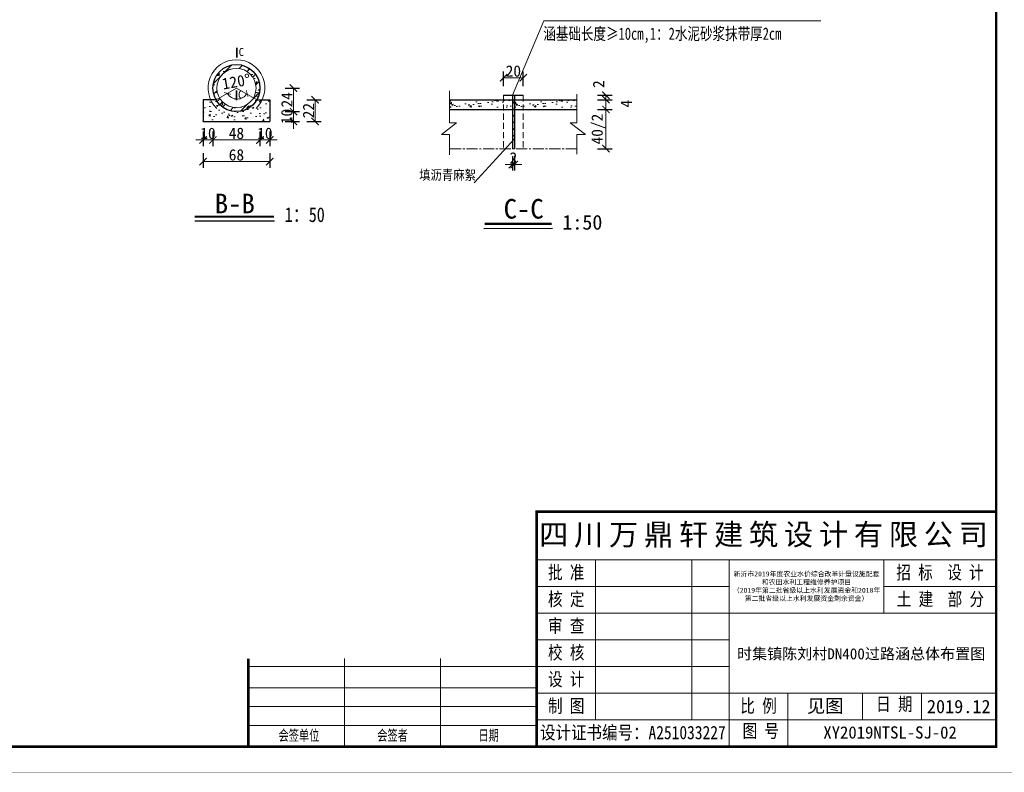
# Model space of a CAD drawing. Extents: x 36231 to 595326, y 3059 to 3871788.
# Tile 35 of 143: x 584798 to 584999, y 3864446 to 3864600. Entities that reach past the tile are written whole.
import ezdxf
from ezdxf.enums import TextEntityAlignment as Align

# ---------------------------------------------------------------- set-up
doc = ezdxf.new("R2010")
doc.units = 0
doc.header["$PDMODE"] = 32
doc.header["$PDSIZE"] = 0.2
doc.linetypes.add('CENTER2', pattern=[1.125, 0.75, -0.125, 0.125, -0.125])
doc.linetypes.add('HIDDEN', pattern=[0.375, 0.25, -0.125])
doc.layers.get('0').update_dxf_attribs({"linetype": 'CONTINUOUS'})
doc.layers.get('Defpoints').update_dxf_attribs({"linetype": 'CONTINUOUS'})
for name, color, linetype, lineweight in [('0.09标注线', 3, 'CONTINUOUS', 9), ('0.13填充', 8, 'CONTINUOUS', 9), ('0.13文字', 3, 'CONTINUOUS', 13), ('0.30粗蓝', 4, 'CONTINUOUS', 30), ('中心线', 1, 'CENTER2', 20), ('图框１', 5, 'CONTINUOUS', 60), ('文字', 7, 'CONTINUOUS', 15), ('文字层', 7, 'CONTINUOUS', 15), ('粗线', 7, 'CONTINUOUS', 35), ('细线', 7, 'CONTINUOUS', 15), ('虚线', 251, 'HIDDEN', 15)]:
    doc.layers.add(name, color=color, linetype=linetype, lineweight=lineweight)
doc.layers.add('尺寸线', color=3, linetype='CONTINUOUS')
doc.styles.add('-仿宋_GB2312', font='仿宋_GB2312_0.ttf')
doc.styles.add('LYJFS', font='times.ttf', dxfattribs={"width": 0.7})
doc.styles.add('图框', font='仿宋_GB2312_0.ttf', dxfattribs={"width": 0.8})
doc.dimstyles.new('副本 (2) STANDARD', dxfattribs={"dimscale": 0, "dimtxt": 2.3, "dimasz": 1.5, "dimexe": 1.25, "dimexo": 1.5, "dimgap": 0.2, "dimtad": 1, "dimdec": 1, "dimzin": 0, "dimdsep": 46, "dimtxsty": '-仿宋_GB2312', "dimblk": 'ARCHTICK', "dimcen": 0.09, "dimadec": 0, "dimazin": 0, "dimtfac": 1, "dimtdec": 1, "dimtix": 1, "dimtmove": 2, "dimatfit": 3, "dimfxl": 1.7, "dimfxlon": 1, "dimtolj": 1, "dimtzin": 0, "dimlwd": 9, "dimarcsym": 0})
doc.dimstyles.new('副本 (5) (2) STANDARD', dxfattribs={"dimtxt": 2.3, "dimasz": 1, "dimexe": 1.25, "dimexo": 1.5, "dimgap": 0.2, "dimtad": 1, "dimdec": 0, "dimlfac": 10, "dimzin": 0, "dimdsep": 46, "dimtxsty": '-仿宋_GB2312', "dimblk": 'ARCHTICK', "dimcen": 0.09, "dimadec": 0, "dimazin": 0, "dimtfac": 1, "dimtdec": 0, "dimtix": 1, "dimtmove": 2, "dimatfit": 3, "dimfxl": 1.7, "dimfxlon": 1, "dimtolj": 1, "dimtzin": 0, "dimlwd": 9, "dimlwe": 9, "dimarcsym": 0})
pattern_1 = [(50, (573638.0127, 3867785.623), (3.6436934, -0.3187817), [0.381, -4.191]), (355, (573638.0127, 3867785.623), (-0.7048565, 3.8211329), [0.3048, -3.3528]), (100.451, (573638.3164, 3867785.5963), (2.93885, 3.5023338), [0.3238, -3.5618]), (46.1842, (573638.0127, 3867786.639), (5.4215808, -0.8408466), [0.5715, -6.2865]), (96.6356, (573638.4645, 3867786.569), (4.7480847, 4.948511), [0.4857, -5.3427]), (351.184, (573638.013, 3867786.639), (4.748092, 4.9485024), [0.4572, -5.0292]), (21, (573638.5207, 3867786.385), (3.0322976, -2.0453104), [0.381, -4.191]), (326, (573638.5207, 3867786.385), (1.2360406, 3.6837593), [0.3048, -3.3528]), (71.4514, (573638.7734, 3867786.2145), (4.2683298, 1.6384572), [0.3238, -3.5618]), (37.5, (573638.0127, 3867785.6229), (0.06177207, 1.69110078), [0, -3.31216, 0, -3.4036, 0, -3.3655]), (7.5, (573638.0127, 3867785.623), (1.33639325, 2.0036115), [0, -1.94056, 0, -3.23596, 0, -1.2827]), (327.5, (573636.8799, 3867785.6229), (2.7118119, -0.11457488), [0, -1.27, 0, -3.9624, 0, -5.2578]), (317.5, (573636.3719, 3867785.623), (2.96258363, 0.5085298), [0, -1.651, 0, -2.63144, 0, -3.7338])]
pattern_2 = [(50, (584886.0573, 3864581.9356), (2.73277, -0.2391), [0.28575, -3.14325]), (355, (584886.0573, 3864581.9356), (-0.52864, 2.86585), [0.2286, -2.5146]), (100.45, (584886.285, 3864581.9157), (2.20414, 2.62675), [0.24285, -2.67135]), (46.184, (584886.0573, 3864582.6976), (4.0662, -0.6306), [0.4286, -4.7149]), (96.636, (584886.396, 3864582.645), (3.5611, 3.7114), [0.3643, -4.007]), (351.184, (584886.0573, 3864582.6976), (3.561, 3.7114), [0.3429, -3.7719]), (21, (584886.4383, 3864582.5071), (2.27422, -1.534), [0.28575, -3.14325]), (326, (584886.4383, 3864582.507), (0.927, 2.7628), [0.2286, -2.5146]), (71.451, (584886.6279, 3864582.3793), (3.20125, 1.22884), [0.24285, -2.67135]), (37.5, (584886.0573, 3864581.9356), (0.04633, 1.268326), [0, -2.48412, 0, -2.5527, 0, -2.52413]), (7.5, (584886.0573, 3864581.9356), (1.0023, 1.50271), [0, -1.45542, 0, -2.42697, 0, -0.96203]), (327.5, (584885.2077, 3864581.9356), (2.03386, -0.08593), [0, -0.9525, 0, -2.9718, 0, -3.94335]), (317.5, (584884.8267, 3864581.9356), (2.22194, 0.3814), [0, -1.23825, 0, -1.97358, 0, -2.80035])]
pattern_3 = [(50, (584899.2013, 3864581.9356), (2.73277, -0.2391), [0.28575, -3.14325]), (355, (584899.2013, 3864581.9356), (-0.52864, 2.86585), [0.2286, -2.5146]), (100.45, (584899.429, 3864581.9157), (2.20414, 2.62675), [0.24285, -2.67135]), (46.184, (584899.2013, 3864582.6976), (4.0662, -0.6306), [0.4286, -4.7149]), (96.636, (584899.54, 3864582.645), (3.5611, 3.7114), [0.3643, -4.007]), (351.184, (584899.2013, 3864582.6976), (3.561, 3.7114), [0.3429, -3.7719]), (21, (584899.5823, 3864582.5071), (2.27422, -1.534), [0.28575, -3.14325]), (326, (584899.5823, 3864582.507), (0.927, 2.7628), [0.2286, -2.5146]), (71.451, (584899.7718, 3864582.3793), (3.20125, 1.22884), [0.24285, -2.67135]), (37.5, (584899.2013, 3864581.9356), (0.04633, 1.268326), [0, -2.48412, 0, -2.5527, 0, -2.52413]), (7.5, (584899.2013, 3864581.9356), (1.0023, 1.50271), [0, -1.45542, 0, -2.42697, 0, -0.96203]), (327.5, (584898.3516, 3864581.9356), (2.03386, -0.08593), [0, -0.9525, 0, -2.9718, 0, -3.94335]), (317.5, (584897.9706, 3864581.9356), (2.22194, 0.3814), [0, -1.23825, 0, -1.97358, 0, -2.80035])]

# ---------------------------------------------------------------- blocks, each defined once
blk = doc.blocks.new('_ARCHTICK')
at = {"color": 0, "linetype": 'ByBlock', "const_width": 0.15}
blk.add_lwpolyline([(-0.5, -0.5), (0.5, 0.5)], dxfattribs=at)
blk = doc.blocks.new('*D694')
at = {"layer": '0.09标注线', "color": 0, "lineweight": 9}
blk.add_arc((584842.71, 3864585.97), 2.31, 210, 330, dxfattribs=at)
at = {"layer": 'Defpoints', "color": 0, "lineweight": 13}
for p in [(584842.71, 3864585.97), (584842.71, 3864585.97), (584838.55, 3864583.57), (584843.5, 3864583.79), (584846.87, 3864583.57)]:
    blk.add_point(p, dxfattribs=at)
at = {"layer": '0.09标注线', "color": 0, "lineweight": 9}
for p, rotation in [((584840.71, 3864584.81), 119.9999999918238), ((584844.72, 3864584.81), 60.00000000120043)]:
    blk.add_blockref('_ARCHTICK', p, dxfattribs=dict(at, rotation=rotation))
at = {"layer": '0.09标注线', "color": 0, "lineweight": 13, "insert": (584842.5, 3864587.21), "char_height": 2.3, "attachment_point": 5, "rotation": 9.8892, "style": '-仿宋_GB2312'}
blk.add_mtext('\\A1;120°', dxfattribs=at)
blk = doc.blocks.new('*D678')
at = {"layer": '0.09标注线', "color": 0, "lineweight": -2}
for p, q in [((584852.47, 3864581.11), (584855.42, 3864581.11)), ((584852.47, 3864579.11), (584855.42, 3864579.11))]:
    blk.add_line(p, q, dxfattribs=at)
at = {"layer": '0.09标注线', "color": 0, "lineweight": 9}
for p, q in [((584854.17, 3864581.11), (584854.17, 3864582.61)), ((584854.17, 3864579.11), (584854.17, 3864581.11)), ((584854.17, 3864579.11), (584854.17, 3864577.61))]:
    blk.add_line(p, q, dxfattribs=at)
at = {"layer": 'Defpoints', "color": 0, "lineweight": 13}
for p in [(584842.54, 3864581.11), (584854.17, 3864581.11), (584849.34, 3864579.11)]:
    blk.add_point(p, dxfattribs=at)
at = {"layer": '0.09标注线', "color": 0, "lineweight": 9, "xscale": 1.5, "yscale": 1.5, "zscale": 1.5}
for p, rotation in [((584854.17, 3864581.11), 270), ((584854.17, 3864579.11), 90)]:
    blk.add_blockref('_ARCHTICK', p, dxfattribs=dict(at, rotation=rotation))
at = {"layer": '0.09标注线', "color": 0, "lineweight": 13, "insert": (584852.82, 3864580.11), "char_height": 2.3, "attachment_point": 5, "rotation": 90, "style": '-仿宋_GB2312'}
blk.add_mtext('\\A1;10', dxfattribs=at)
blk = doc.blocks.new('*D679')
at = {"layer": '0.09标注线', "color": 0, "lineweight": -2}
for p, q in [((584852.47, 3864585.91), (584855.42, 3864585.91)), ((584852.47, 3864581.11), (584855.42, 3864581.11))]:
    blk.add_line(p, q, dxfattribs=at)
at = {"layer": '0.09标注线', "color": 0, "lineweight": 9}
blk.add_line((584854.17, 3864581.11), (584854.17, 3864585.91), dxfattribs=at)
at = {"layer": 'Defpoints', "color": 0, "lineweight": 13}
for p in [(584842.54, 3864585.91), (584854.17, 3864585.91), (584842.54, 3864581.11)]:
    blk.add_point(p, dxfattribs=at)
at = {"layer": '0.09标注线', "color": 0, "lineweight": 9, "xscale": 1.5, "yscale": 1.5, "zscale": 1.5}
for p, rotation in [((584854.17, 3864585.91), 90), ((584854.17, 3864581.11), 270)]:
    blk.add_blockref('_ARCHTICK', p, dxfattribs=dict(at, rotation=rotation))
at = {"layer": '0.09标注线', "color": 0, "lineweight": 13, "insert": (584852.82, 3864583.51), "char_height": 2.3, "attachment_point": 5, "rotation": 90, "style": '-仿宋_GB2312'}
blk.add_mtext('\\A1;24', dxfattribs=at)
blk = doc.blocks.new('*D680')
at = {"layer": '0.09标注线', "color": 0, "lineweight": -2}
for p, q in [((584835.74, 3864577.02), (584835.74, 3864574.07)), ((584837.74, 3864577.02), (584837.74, 3864574.07))]:
    blk.add_line(p, q, dxfattribs=at)
at = {"layer": '0.09标注线', "color": 0, "lineweight": 9}
for p, q in [((584835.74, 3864575.32), (584834.24, 3864575.32)), ((584835.74, 3864575.32), (584837.74, 3864575.32)), ((584837.74, 3864575.32), (584839.24, 3864575.32))]:
    blk.add_line(p, q, dxfattribs=at)
at = {"layer": 'Defpoints', "color": 0, "lineweight": 13}
for p in [(584837.74, 3864585.91), (584835.74, 3864579.11), (584837.74, 3864575.32)]:
    blk.add_point(p, dxfattribs=at)
at = {"layer": '0.09标注线', "color": 0, "lineweight": 9, "xscale": 1.5, "yscale": 1.5, "zscale": 1.5}
blk.add_blockref('_ARCHTICK', (584835.74, 3864575.32), dxfattribs=at)
at = {"layer": '0.09标注线', "color": 0, "lineweight": 9, "xscale": 1.5, "yscale": 1.5, "zscale": 1.5, "rotation": 180}
blk.add_blockref('_ARCHTICK', (584837.74, 3864575.32), dxfattribs=at)
at = {"layer": '0.09标注线', "color": 0, "lineweight": 13, "insert": (584836.74, 3864576.67), "char_height": 2.3, "attachment_point": 5, "style": '-仿宋_GB2312'}
blk.add_mtext('\\A1;10', dxfattribs=at)
blk = doc.blocks.new('*D681')
at = {"layer": '0.09标注线', "color": 0, "lineweight": -2}
for p, q in [((584837.74, 3864577.02), (584837.74, 3864574.07)), ((584847.34, 3864577.02), (584847.34, 3864574.07))]:
    blk.add_line(p, q, dxfattribs=at)
at = {"layer": '0.09标注线', "color": 0, "lineweight": 9}
blk.add_line((584837.74, 3864575.32), (584847.34, 3864575.32), dxfattribs=at)
at = {"layer": 'Defpoints', "color": 0, "lineweight": 13}
for p in [(584837.74, 3864585.91), (584847.34, 3864585.91), (584847.34, 3864575.32)]:
    blk.add_point(p, dxfattribs=at)
at = {"layer": '0.09标注线', "color": 0, "lineweight": 9, "xscale": 1.5, "yscale": 1.5, "zscale": 1.5, "rotation": 180}
blk.add_blockref('_ARCHTICK', (584837.74, 3864575.32), dxfattribs=at)
at = {"layer": '0.09标注线', "color": 0, "lineweight": 9, "xscale": 1.5, "yscale": 1.5, "zscale": 1.5}
blk.add_blockref('_ARCHTICK', (584847.34, 3864575.32), dxfattribs=at)
at = {"layer": '0.09标注线', "color": 0, "lineweight": 13, "insert": (584842.54, 3864576.67), "char_height": 2.3, "attachment_point": 5, "style": '-仿宋_GB2312'}
blk.add_mtext('\\A1;48', dxfattribs=at)
blk = doc.blocks.new('*D682')
at = {"layer": '0.09标注线', "color": 0, "lineweight": -2}
for p, q in [((584847.34, 3864577.02), (584847.34, 3864574.07)), ((584849.34, 3864577.02), (584849.34, 3864574.07))]:
    blk.add_line(p, q, dxfattribs=at)
at = {"layer": '0.09标注线', "color": 0, "lineweight": 9}
for p, q in [((584847.34, 3864575.32), (584845.84, 3864575.32)), ((584847.34, 3864575.32), (584849.34, 3864575.32)), ((584849.34, 3864575.32), (584850.84, 3864575.32))]:
    blk.add_line(p, q, dxfattribs=at)
at = {"layer": 'Defpoints', "color": 0, "lineweight": 13}
for p in [(584847.34, 3864585.91), (584849.34, 3864579.11), (584849.34, 3864575.32)]:
    blk.add_point(p, dxfattribs=at)
at = {"layer": '0.09标注线', "color": 0, "lineweight": 9, "xscale": 1.5, "yscale": 1.5, "zscale": 1.5}
blk.add_blockref('_ARCHTICK', (584847.34, 3864575.32), dxfattribs=at)
at = {"layer": '0.09标注线', "color": 0, "lineweight": 9, "xscale": 1.5, "yscale": 1.5, "zscale": 1.5, "rotation": 180}
blk.add_blockref('_ARCHTICK', (584849.34, 3864575.32), dxfattribs=at)
at = {"layer": '0.09标注线', "color": 0, "lineweight": 13, "insert": (584848.34, 3864576.67), "char_height": 2.3, "attachment_point": 5, "style": '-仿宋_GB2312'}
blk.add_mtext('\\A1;10', dxfattribs=at)
blk = doc.blocks.new('*D683')
at = {"layer": '0.09标注线', "color": 0, "lineweight": -2}
for p, q in [((584835.74, 3864572.62), (584835.74, 3864569.67)), ((584849.34, 3864572.62), (584849.34, 3864569.67))]:
    blk.add_line(p, q, dxfattribs=at)
at = {"layer": '0.09标注线', "color": 0, "lineweight": 9}
blk.add_line((584835.74, 3864570.92), (584849.34, 3864570.92), dxfattribs=at)
at = {"layer": 'Defpoints', "color": 0, "lineweight": 13}
for p in [(584835.74, 3864579.11), (584849.34, 3864579.11), (584849.34, 3864570.92)]:
    blk.add_point(p, dxfattribs=at)
at = {"layer": '0.09标注线', "color": 0, "lineweight": 9, "xscale": 1.5, "yscale": 1.5, "zscale": 1.5, "rotation": 180}
blk.add_blockref('_ARCHTICK', (584835.74, 3864570.92), dxfattribs=at)
at = {"layer": '0.09标注线', "color": 0, "lineweight": 9, "xscale": 1.5, "yscale": 1.5, "zscale": 1.5}
blk.add_blockref('_ARCHTICK', (584849.34, 3864570.92), dxfattribs=at)
at = {"layer": '0.09标注线', "color": 0, "lineweight": 13, "insert": (584842.54, 3864572.27), "char_height": 2.3, "attachment_point": 5, "style": '-仿宋_GB2312'}
blk.add_mtext('\\A1;68', dxfattribs=at)
blk = doc.blocks.new('*D684')
at = {"layer": '0.09标注线', "color": 0, "lineweight": -2}
for p, q in [((584856.88, 3864583.51), (584859.83, 3864583.51)), ((584856.88, 3864579.11), (584859.83, 3864579.11))]:
    blk.add_line(p, q, dxfattribs=at)
at = {"layer": '0.09标注线', "color": 0, "lineweight": 9}
blk.add_line((584858.58, 3864579.11), (584858.58, 3864583.51), dxfattribs=at)
at = {"layer": 'Defpoints', "color": 0, "lineweight": 13}
for p in [(584849.34, 3864583.51), (584858.58, 3864583.51), (584849.34, 3864579.11)]:
    blk.add_point(p, dxfattribs=at)
at = {"layer": '0.09标注线', "color": 0, "lineweight": 9, "xscale": 1.5, "yscale": 1.5, "zscale": 1.5}
for p, rotation in [((584858.58, 3864583.51), 90), ((584858.58, 3864579.11), 270)]:
    blk.add_blockref('_ARCHTICK', p, dxfattribs=dict(at, rotation=rotation))
at = {"layer": '0.09标注线', "color": 0, "lineweight": 13, "insert": (584857.23, 3864581.31), "char_height": 2.3, "attachment_point": 5, "rotation": 90, "style": '-仿宋_GB2312'}
blk.add_mtext('\\A1;22', dxfattribs=at)
blk = doc.blocks.new('*D696')
at = {"layer": '0.09标注线', "color": 0, "lineweight": -2}
for p, q in [((584897, 3864586.31), (584897, 3864589.26)), ((584901, 3864586.31), (584901, 3864589.26))]:
    blk.add_line(p, q, dxfattribs=at)
at = {"layer": '0.09标注线', "color": 0, "lineweight": 9}
blk.add_line((584897, 3864588.01), (584901, 3864588.01), dxfattribs=at)
at = {"layer": 'Defpoints', "color": 0, "lineweight": 13}
for p in [(584901, 3864588.01), (584897, 3864583.94), (584901, 3864584.44)]:
    blk.add_point(p, dxfattribs=at)
at = {"layer": '0.09标注线', "color": 0, "lineweight": 9, "xscale": 1.5, "yscale": 1.5, "zscale": 1.5, "rotation": 180}
blk.add_blockref('_ARCHTICK', (584897, 3864588.01), dxfattribs=at)
at = {"layer": '0.09标注线', "color": 0, "lineweight": 9, "xscale": 1.5, "yscale": 1.5, "zscale": 1.5}
blk.add_blockref('_ARCHTICK', (584901, 3864588.01), dxfattribs=at)
at = {"layer": '0.09标注线', "color": 0, "lineweight": 13, "insert": (584899, 3864589.36), "char_height": 2.3, "attachment_point": 5, "style": '-仿宋_GB2312'}
blk.add_mtext('\\A1;20', dxfattribs=at)
blk = doc.blocks.new('*D685')
at = {"layer": '0.09标注线', "color": 0, "lineweight": -2}
for p, q in [((584898.8, 3864572.01), (584898.8, 3864569.06)), ((584899.2, 3864572.01), (584899.2, 3864569.06))]:
    blk.add_line(p, q, dxfattribs=at)
at = {"layer": '0.09标注线', "color": 0, "lineweight": 9}
for p, q in [((584898.8, 3864570.31), (584897.3, 3864570.31)), ((584898.8, 3864570.31), (584899.2, 3864570.31)), ((584899.2, 3864570.31), (584900.7, 3864570.31))]:
    blk.add_line(p, q, dxfattribs=at)
at = {"layer": 'Defpoints', "color": 0, "lineweight": 13}
for p in [(584898.8, 3864573.94), (584899.2, 3864573.94), (584899.2, 3864570.31)]:
    blk.add_point(p, dxfattribs=at)
at = {"layer": '0.09标注线', "color": 0, "lineweight": 9, "xscale": 1.5, "yscale": 1.5, "zscale": 1.5}
blk.add_blockref('_ARCHTICK', (584898.8, 3864570.31), dxfattribs=at)
at = {"layer": '0.09标注线', "color": 0, "lineweight": 9, "xscale": 1.5, "yscale": 1.5, "zscale": 1.5, "rotation": 180}
blk.add_blockref('_ARCHTICK', (584899.2, 3864570.31), dxfattribs=at)
at = {"layer": '0.09标注线', "color": 0, "lineweight": 13, "insert": (584899, 3864571.66), "char_height": 2.3, "attachment_point": 5, "style": '-仿宋_GB2312'}
blk.add_mtext('\\A1;2', dxfattribs=at)
blk = doc.blocks.new('*D697')
at = {"layer": '0.09标注线', "color": 0, "lineweight": -2}
for p, q in [((584916.17, 3864583.54), (584919.12, 3864583.54)), ((584916.17, 3864581.54), (584919.12, 3864581.54))]:
    blk.add_line(p, q, dxfattribs=at)
at = {"layer": '0.09标注线', "color": 0, "lineweight": 9}
blk.add_line((584917.87, 3864583.54), (584917.87, 3864581.54), dxfattribs=at)
at = {"layer": 'Defpoints', "color": 0, "lineweight": 13}
for p in [(584911.95, 3864583.54), (584911.95, 3864581.54), (584917.87, 3864581.54)]:
    blk.add_point(p, dxfattribs=at)
at = {"layer": '0.09标注线', "color": 0, "lineweight": 9, "xscale": 1.5, "yscale": 1.5, "zscale": 1.5}
for p, rotation in [((584917.87, 3864583.54), 90), ((584917.87, 3864581.54), 270)]:
    blk.add_blockref('_ARCHTICK', p, dxfattribs=dict(at, rotation=rotation))
at = {"layer": '0.09标注线', "color": 0, "lineweight": 13, "insert": (584922, 3864582.72), "char_height": 2.3, "attachment_point": 5, "rotation": 90, "style": '-仿宋_GB2312'}
blk.add_mtext('\\A1;4', dxfattribs=at)
blk = doc.blocks.new('*D698')
at = {"layer": '0.09标注线', "color": 0, "lineweight": -2}
for p, q in [((584916.17, 3864581.54), (584919.12, 3864581.54)), ((584916.17, 3864573.54), (584919.12, 3864573.54))]:
    blk.add_line(p, q, dxfattribs=at)
at = {"layer": '0.09标注线', "color": 0, "lineweight": 9}
blk.add_line((584917.87, 3864581.54), (584917.87, 3864573.54), dxfattribs=at)
at = {"layer": 'Defpoints', "color": 0, "lineweight": 13}
for p in [(584911.95, 3864581.54), (584911.95, 3864573.54), (584917.87, 3864573.54)]:
    blk.add_point(p, dxfattribs=at)
at = {"layer": '0.09标注线', "color": 0, "lineweight": 9, "xscale": 1.5, "yscale": 1.5, "zscale": 1.5}
for p, rotation in [((584917.87, 3864581.54), 90), ((584917.87, 3864573.54), 270)]:
    blk.add_blockref('_ARCHTICK', p, dxfattribs=dict(at, rotation=rotation))
at = {"layer": '0.09标注线', "color": 0, "lineweight": 13, "insert": (584916.35, 3864577.54), "char_height": 2.3, "attachment_point": 5, "rotation": 90, "style": '-仿宋_GB2312'}
blk.add_mtext('\\A1;40/2', dxfattribs=at)
blk = doc.blocks.new('*D699')
at = {"layer": '0.09标注线', "color": 0, "lineweight": -2}
for p, q in [((584916.17, 3864584.44), (584919.12, 3864584.44)), ((584916.17, 3864583.54), (584919.12, 3864583.54))]:
    blk.add_line(p, q, dxfattribs=at)
at = {"layer": '0.09标注线', "color": 0, "lineweight": 9}
blk.add_line((584917.87, 3864584.44), (584917.87, 3864583.54), dxfattribs=at)
at = {"layer": 'Defpoints', "color": 0, "lineweight": 13}
for p in [(584901, 3864584.44), (584901, 3864583.54), (584917.87, 3864583.54)]:
    blk.add_point(p, dxfattribs=at)
at = {"layer": '0.09标注线', "color": 0, "lineweight": 9, "xscale": 1.5, "yscale": 1.5, "zscale": 1.5}
for p, rotation in [((584917.87, 3864584.44), 90), ((584917.87, 3864583.54), 270)]:
    blk.add_blockref('_ARCHTICK', p, dxfattribs=dict(at, rotation=rotation))
at = {"layer": '0.09标注线', "color": 0, "lineweight": 13, "insert": (584916.37, 3864586.71), "char_height": 2.3, "attachment_point": 5, "rotation": 90, "style": '-仿宋_GB2312'}
blk.add_mtext('\\A1;2', dxfattribs=at)
blk = doc.blocks.new('eesz')
at = {"layer": '图框１', "color": 7, "const_width": 0.467}
blk.add_lwpolyline([(25244.5, -497.6), (25244.5, -1980.6), (27344.5, -1980.6), (27344.5, -497.6)], close=True, dxfattribs=at)
blk.add_lwpolyline([(25244.5, -497.6), (25244.5, -1980.6), (27344.5, -1980.6), (27344.5, -497.6)], close=True, dxfattribs=at)
at = {"layer": '图框１', "color": 5, "const_width": 0.467}
blk.add_lwpolyline([(25244.5, -497.6), (25244.5, -1980.6), (27344.5, -1980.6), (27344.5, -497.6)], close=True, dxfattribs=at)
at = {"layer": '图框１', "color": 7}
blk.add_lwpolyline([(25322.3, -518.3, 3.11, 3.11, 0), (27318.5, -518.3, 2.59, 2.59, 0), (27318.5, -1954.6, 2.59, 2.59, 0), (25322.3, -1954.6, 2.59, 2.59, 0)], format="xyseb", close=True, dxfattribs=at)
blk.add_lwpolyline([(25322.3, -518.3, 3.11, 3.11, 0), (27318.5, -518.3, 2.59, 2.59, 0), (27318.5, -1954.6, 2.59, 2.59, 0), (25322.3, -1954.6, 2.59, 2.59, 0)], format="xyseb", close=True, dxfattribs=at)
at = {"layer": '图框１', "color": 5}
blk.add_lwpolyline([(25322.3, -518.3, 3.11, 3.11, 0), (27318.5, -518.3, 2.59, 2.59, 0), (27318.5, -1954.6, 2.59, 2.59, 0), (25322.3, -1954.6, 2.59, 2.59, 0)], format="xyseb", close=True, dxfattribs=at)
at = {"layer": '细线', "color": 7}
for p, q in [((26850.3, -1715.1), (27318.5, -1715.1)), ((26850.3, -1764.1), (27318.5, -1764.1)), ((26910.2, -1764.1), (26910.2, -1927.4)), ((27008.2, -1764.1), (27008.2, -1927.4)), ((27046.3, -1764.1), (27046.3, -1954.6)), ((27204.2, -1764.1), (27204.2, -1818.5)), ((26850.3, -1791.3), (27046.3, -1791.3)), ((27204.2, -1791.3), (27318.5, -1791.3)), ((26850.3, -1818.5), (27318.5, -1818.5)), ((26850.3, -1845.7), (27046.3, -1845.7)), ((26654.3, -1864.8), (26654.3, -1954.6)), ((26752.3, -1864.8), (26752.3, -1954.6)), ((26556.3, -1873), (26850.3, -1873)), ((26850.3, -1873), (27046.3, -1873)), ((26556.3, -1894.7), (26850.3, -1894.7)), ((26850.3, -1900.2), (27318.5, -1900.2)), ((27106.2, -1900.2), (27106.2, -1954.6)), ((27182.4, -1900.2), (27182.4, -1927.4)), ((27242.3, -1900.2), (27242.3, -1927.4)), ((26556.3, -1913.8), (26850.3, -1913.8)), ((26556.3, -1932.9), (26850.3, -1932.9)), ((26850.3, -1927.4), (27318.5, -1927.4))]:
    blk.add_line(p, q, dxfattribs=at)
at = {"layer": '细线', "color": 7, "const_width": 2.72}
for points in [[(27318.5, -1715.1), (26850.3, -1715.1), (26850.3, -1954.6)], [(26556.3, -1864.8), (26556.3, -1954.6)]]:
    blk.add_lwpolyline(points, dxfattribs=at)
at = {"layer": '文字', "color": 7, "line_spacing_factor": 0.5, "style": '-仿宋_GB2312'}
for s, insert, char_height, width, attachment_point in [('{\\fSimSun|b0|i0|c134|p2;\\T1.2;\\C256;四川万鼎轩建筑设计有限公司}', (27084.4, -1739.6), 21.778, 468.222, 5), ('{\\W0.8;批 准}', (26880.3, -1777.7), 13.611, 59.889, 5), ('{\\W0.8;招 标  设 计}', (27261.3, -1777.7), 13.611, 114.153, 5), ('{\\W0.8;核 定}', (26880.3, -1804.9), 13.611, 59.889, 5), ('{\\W0.8;土 建  部 分}', (27261.7, -1804.9), 13.611, 114.902, 5), ('{\\W0.8;审 查}', (26880.3, -1832.1), 13.611, 59.889, 5), ('{\\W0.8;校 核}', (26880.3, -1859.4), 13.611, 59.889, 5), ('{\\W0.8;设 计}', (26880.3, -1886.6), 13.611, 59.889, 5), ('{\\W0.8;制 图}', (26880.3, -1913.8), 13.611, 59.889, 5), ('{\\W0.8;比 例}', (27076.3, -1913.8), 13.611, 59.889, 5), ('见图', (27144.3, -1913.8), 13.61, 76.222, 5), ('{\\W0.8;日 期}', (27196.2, -1904.4), 13.611, 54.508, 1), ('2019.12', (27280.4, -1913.8), 13.61, 76.222, 5), ('{\\W0.7; 会签单位}', (26605.3, -1943.7), 10.889, 98, 5), ('{\\W0.7;会签者}', (26703.3, -1943.7), 10.889, 98, 5), ('{\\W0.7;日期}', (26801.3, -1943.7), 10.89, 98, 5), ('{\\W0.85;设计证书编号：A251033227}', (26948.3, -1941), 13.611, 196, 5), ('{\\W0.8;图 号}', (27060.1, -1931.7), 13.611, 54.508, 1)]:
    blk.add_mtext(s, dxfattribs=dict(at, insert=insert, char_height=char_height, width=width, attachment_point=attachment_point))
at = {"layer": '文字', "color": 7, "insert": (27125.3, -1791.3), "char_height": 5, "width": 157.889, "attachment_point": 5, "style": '-仿宋_GB2312'}
blk.add_mtext('新沂市2019年度农业水价综合改革计量设施配套\\P和农田水利工程维修养护项目\\P（2019年第二批省级以上水利发展资金和2018年\\P第二批省级以上水利发展资金剩余资金）', dxfattribs=at)

msp = doc.modelspace()

# ---------------------------------------------------------------- hatches: boundary and pattern name
at = {"lineweight": 13}
h = msp.add_hatch(dxfattribs=at)
h.set_pattern_fill('AR-CONC', color=3, scale=0.015, style=0)
h.set_pattern_definition(pattern_2)
h.paths.add_polyline_path([(584886.06, 3864583.54), (584886.06, 3864581.94), (584897, 3864581.94), (584897, 3864583.54)])
h = msp.add_hatch(dxfattribs=at)
h.set_pattern_fill('AR-CONC', color=3, scale=0.015, style=0)
h.set_pattern_definition(pattern_2)
h.paths.add_polyline_path([(584897, 3864583.54), (584897, 3864581.94), (584898.8, 3864581.94), (584898.8, 3864583.54)])
h = msp.add_hatch(dxfattribs=at)
h.set_pattern_fill('AR-CONC', color=3, scale=0.015, style=0)
h.set_pattern_definition(pattern_3)
h.paths.add_polyline_path([(584901, 3864581.94), (584901, 3864583.54), (584899.2, 3864583.54), (584899.2, 3864581.94)])
h = msp.add_hatch(dxfattribs=at)
h.set_pattern_fill('AR-CONC', color=3, scale=0.015, style=0)
h.set_pattern_definition(pattern_3)
h.paths.add_polyline_path([(584901, 3864583.54), (584901, 3864581.94), (584911.95, 3864581.94), (584911.95, 3864583.54)])
at = {"layer": '0.09标注线', "lineweight": 13}
h = msp.add_hatch(dxfattribs=at)
h.set_pattern_fill('AR-CONC', color=256, scale=0.02, style=0)
h.set_pattern_definition(pattern_1)
h.paths.add_polyline_path([(584839.08, 3864583.91), (584838.39, 3864583.51, 0.57735), (584846.7, 3864583.51), (584846.01, 3864583.91, -0.57735)])
h.paths.add_polyline_path([(584846.54, 3864585.91, -0.131652), (584846.01, 3864583.91), (584846.7, 3864583.51, 0.131652), (584847.34, 3864585.91, 1), (584837.74, 3864585.91, 0.131652), (584838.39, 3864583.51), (584839.08, 3864583.91, -0.131652), (584838.54, 3864585.91, -1)])
h = msp.add_hatch(dxfattribs=at)
h.set_pattern_fill('ANSI31', color=256, scale=0.5, style=0)
h.set_pattern_definition([(45, (428.9576, 1717.7227), (-1.12253201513, 1.12253201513), [])])
h.paths.add_polyline_path([(584846.7, 3864583.51), (584846.01, 3864583.91, -0.57735), (584839.08, 3864583.91), (584838.39, 3864583.51, 0.57735)])
h.paths.add_polyline_path([(584838.39, 3864583.51), (584839.08, 3864583.91, -0.131652), (584838.54, 3864585.91, -1), (584846.54, 3864585.91, -0.131652), (584846.01, 3864583.91), (584846.7, 3864583.51, 0.131652), (584847.34, 3864585.91, 1), (584837.74, 3864585.91, 0.131652)])
h = msp.add_hatch(dxfattribs=at)
h.set_pattern_fill('AR-CONC', color=256, scale=0.02, style=0)
h.set_pattern_definition(pattern_1)
h.paths.add_polyline_path([(584838.39, 3864583.51), (584835.74, 3864583.51), (584835.74, 3864579.11), (584849.34, 3864579.11), (584849.34, 3864583.51), (584847.8, 3864583.51, -0.093892), (584846.56, 3864581.76, 0.093892), (584847.8, 3864583.51), (584846.7, 3864583.51, -0.57735)])
at = {"layer": '0.13填充'}
h = msp.add_hatch(dxfattribs=at)
h.set_pattern_fill('ANSI31', scale=0.3, style=0)
h.set_pattern_definition([(45, (584898.8013, 3864571.9356), (-0.67352, 0.67352), [])])
h.paths.add_polyline_path([(584898.8, 3864575.91), (584899.2, 3864575.91), (584899.2, 3864583.94), (584898.8, 3864583.94)])

# ---------------------------------------------------------------- linework, layer by layer
at = {"color": 7}
for p, q in [((584897, 3864584.44), (584901, 3864584.44)), ((584898.8, 3864584.44), (584898.8, 3864573.54)), ((584899.2, 3864584.44), (584899.2, 3864573.54)), ((584850.29, 3864558.78), (584834.06, 3864558.78)), ((584893, 3864557.29), (584906.98, 3864557.3))]:
    msp.add_line(p, q, dxfattribs=at)
at = {"color": 7, "const_width": 0.461}
for points in [[(584850.17, 3864559.68), (584834.06, 3864559.68)], [(584893.14, 3864558.21), (584906.79, 3864558.21)]]:
    msp.add_lwpolyline(points, dxfattribs=at)
at = {"layer": '0.09标注线', "color": 7}
for q in [(584898.8, 3864584.44), (584961.65, 3864599.64)]:
    msp.add_line((584905.23, 3864599.64), q, dxfattribs=at)
at = {"layer": '0.09标注线'}
for q in [(584838.39, 3864583.51), (584846.7, 3864583.51)]:
    msp.add_line((584842.54, 3864585.91), q, dxfattribs=at)
at = {"layer": '0.09标注线', "color": 0, "lineweight": 30}
for p, q in [((584835.74, 3864583.51), (584835.74, 3864579.11)), ((584838.39, 3864583.51), (584835.74, 3864583.51)), ((584846.7, 3864583.51), (584849.34, 3864583.51)), ((584849.34, 3864583.51), (584849.34, 3864579.11)), ((584835.74, 3864579.11), (584849.34, 3864579.11))]:
    msp.add_line(p, q, dxfattribs=at)
msp.add_circle((584842.54, 3864585.91), 4.8, dxfattribs=at)
at = {"layer": '0.09标注线', "color": 0, "lineweight": 13}
msp.add_circle((584842.54, 3864585.91), 4, dxfattribs=at)
msp.add_arc((584842.54, 3864585.91), 5.78, 314.0039, 225.9961, dxfattribs=at)
at = {"layer": '0.30粗蓝', "color": 7, "ltscale": 80}
for p, q in [((584885.98, 3864583.54), (584898.8, 3864583.54)), ((584898.8, 3864583.54), (584911.95, 3864583.54)), ((584886.06, 3864581.54), (584898.8, 3864581.54)), ((584899.2, 3864581.54), (584911.95, 3864581.54))]:
    msp.add_line(p, q, dxfattribs=at)
at = {"layer": '中心线', "color": 1, "lineweight": 15, "ltscale": 3}
msp.add_line((584911.95, 3864573.54), (584885.98, 3864573.54), dxfattribs=at)
at = {"layer": '尺寸线', "color": 7, "lineweight": 9}
msp.add_line((584891.04, 3864566.6), (584899.2, 3864575.56), dxfattribs=at)
at = {"layer": '粗线', "color": 7}
for p, q in [((584842.65, 3864594.11), (584842.65, 3864592.16)), ((584842.53, 3864585.41), (584842.53, 3864583.46))]:
    msp.add_line(p, q, dxfattribs=at)
at = {"layer": '细线', "color": 7, "lineweight": 9}
for p, q in [((584885.98, 3864585.34), (584885.98, 3864578.8)), ((584911.95, 3864584.65), (584911.95, 3864578.8)), ((584884.33, 3864576.46), (584887.42, 3864578.8)), ((584885.98, 3864578.8), (584887.42, 3864578.8)), ((584911.95, 3864578.8), (584910.59, 3864578.8)), ((584913.67, 3864576.46), (584910.59, 3864578.8)), ((584885.98, 3864576.46), (584884.33, 3864576.46)), ((584885.98, 3864576.46), (584885.98, 3864572.27)), ((584911.95, 3864576.46), (584911.95, 3864572.42)), ((584911.95, 3864576.46), (584913.67, 3864576.46))]:
    msp.add_line(p, q, dxfattribs=at)
at = {"layer": '虚线', "color": 7, "lineweight": 15, "ltscale": 5}
for p, q in [((584897, 3864584.44), (584897, 3864573.54)), ((584901, 3864584.44), (584901, 3864573.54))]:
    msp.add_line(p, q, dxfattribs=at)

# ---------------------------------------------------------------- block references
at = {"layer": '文字层', "xscale": 0.1999999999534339, "yscale": 0.2000000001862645, "zscale": 0.2}
msp.add_blockref('eesz', (579533.71, 3864842.5), dxfattribs=at)

# ---------------------------------------------------------------- texts
at = {"color": 7, "style": '-仿宋_GB2312'}
msp.add_text('B-B', height=4, dxfattribs=at).set_placement((584842.21, 3864562.36), align=Align.MIDDLE)
at = {"color": 7, "style": '-仿宋_GB2312', "width": 0.8}
msp.add_text('1：50', height=3, dxfattribs=at).set_placement((584856.47, 3864560.06), align=Align.MIDDLE)
at = {"color": 7, "style": '图框'}
msp.add_text('      时集镇陈刘村DN400过路涵总体布置图', height=2.25, dxfattribs=at).set_placement((584935.4, 3864469.39))
at = {"layer": '0.09标注线', "color": 7, "style": '-仿宋_GB2312', "width": 0.75}
msp.add_text('涵基础长度≥10cm,1：2水泥砂浆抹带厚2cm', height=2.5, dxfattribs=at).set_placement((584905.1, 3864595.75))
at = {"layer": '0.13文字', "color": 7, "style": '-仿宋_GB2312'}
msp.add_text('C-C', height=4, dxfattribs=at).set_placement((584897.01, 3864559.28))
at = {"layer": '0.13文字', "color": 0, "linetype": 'Continuous', "lineweight": 13, "insert": (584962.19, 3864455.72), "char_height": 2.5, "width": 66.6611, "attachment_point": 1, "style": 'LYJFS'}
msp.add_mtext('{\\fFangSong_GB2312|b0|i0|c134|p49;\\W1;XY2019NTSL-SJ-02}', dxfattribs=at)
at = {"layer": '尺寸线', "color": 7, "lineweight": 9, "style": '-仿宋_GB2312', "width": 0.85}
msp.add_text('填沥青麻絮', height=2, dxfattribs=at).set_placement((584891.38, 3864567.19), align=Align.RIGHT)
at = {"layer": '文字', "color": 7, "char_height": 1.6, "width": 12.3785, "attachment_point": 1, "style": '-仿宋_GB2312'}
for insert in [(584842.99, 3864594.07), (584842.87, 3864585.38)]:
    msp.add_mtext('C', dxfattribs=dict(at, insert=insert))
at = {"layer": '粗线', "color": 7, "insert": (584908.98, 3864560.03), "char_height": 3, "width": 13.4287, "attachment_point": 1, "style": '-仿宋_GB2312'}
msp.add_mtext('1:50', dxfattribs=at)

# ---------------------------------------------------------------- dimensions: what is measured, and where the dimension line sits
at = {"layer": '0.09标注线', "lineweight": 13}
dim = msp.add_angular_dim_2l(base=(584843.5, 3864583.79), line1=((584842.71, 3864585.97), (584838.55, 3864583.57)), line2=((584842.71, 3864585.97), (584846.87, 3864583.57)), dimstyle='副本 (5) (2) STANDARD', dxfattribs=at)
dim.commit()
dim.dimension.update_dxf_attribs({"geometry": '*D694', "text_midpoint": (584842.5, 3864587.21), "dimtype": 162})
at = {"layer": '0.09标注线', "color": 3, "lineweight": 13}
for base, p1, p2, override, picture, middle in [((584901, 3864588.01), (584897, 3864583.94), (584901, 3864584.44), {"dimscale": 1, "dimtxt": 2.3, "dimdec": 0, "dimlfac": 5}, '*D696', (584899, 3864589.36)), ((584837.74, 3864575.32), (584835.74, 3864579.11), (584837.74, 3864585.91), {"dimscale": 1, "dimdec": 0, "dimlfac": 5}, '*D680', (584836.74, 3864576.67)), ((584847.34, 3864575.32), (584837.74, 3864585.91), (584847.34, 3864585.91), {"dimscale": 1, "dimdec": 0, "dimlfac": 5}, '*D681', (584842.54, 3864576.67)), ((584849.34, 3864575.32), (584847.34, 3864585.91), (584849.34, 3864579.11), {"dimscale": 1, "dimdec": 0, "dimlfac": 5}, '*D682', (584848.34, 3864576.67)), ((584849.34, 3864570.92), (584835.74, 3864579.11), (584849.34, 3864579.11), {"dimscale": 1, "dimdec": 0, "dimlfac": 5}, '*D683', (584842.54, 3864572.27)), ((584899.2, 3864570.31), (584898.8, 3864573.94), (584899.2, 3864573.94), {"dimscale": 1, "dimtxt": 2.3, "dimdec": 0, "dimlfac": 5}, '*D685', (584899, 3864571.66))]:
    dim = msp.add_linear_dim(base=base, p1=p1, p2=p2, dimstyle='副本 (2) STANDARD', override=override, dxfattribs=at)
    dim.commit()
    dim.dimension.update_dxf_attribs({"geometry": picture, "text_midpoint": middle})
for base, p1, p2, text, picture, middle in [((584917.87, 3864583.54), (584901, 3864584.44), (584901, 3864583.54), '2', '*D699', (584916.37, 3864586.71)), ((584917.87, 3864581.54), (584911.95, 3864583.54), (584911.95, 3864581.54), '4', '*D697', (584922, 3864582.72))]:
    dim = msp.add_linear_dim(base=base, p1=p1, p2=p2, angle=90, text=text, dimstyle='副本 (2) STANDARD', override={"dimscale": 1, "dimtxt": 2.3, "dimdec": 0, "dimlfac": 5}, dxfattribs=at)
    dim.commit()
    dim.dimension.update_dxf_attribs({"geometry": picture, "text_midpoint": middle, "dimtype": 160})
for base, p1, p2, picture, middle in [((584854.17, 3864585.91), (584842.54, 3864581.11), (584842.54, 3864585.91), '*D679', (584852.82, 3864583.51)), ((584858.58, 3864583.51), (584849.34, 3864579.11), (584849.34, 3864583.51), '*D684', (584857.23, 3864581.31)), ((584854.17, 3864581.11), (584849.34, 3864579.11), (584842.54, 3864581.11), '*D678', (584852.82, 3864580.11))]:
    dim = msp.add_linear_dim(base=base, p1=p1, p2=p2, angle=90, dimstyle='副本 (2) STANDARD', override={"dimscale": 1, "dimdec": 0, "dimlfac": 5}, dxfattribs=at)
    dim.commit()
    dim.dimension.update_dxf_attribs({"geometry": picture, "text_midpoint": middle})
dim = msp.add_linear_dim(base=(584917.87, 3864573.54), p1=(584911.95, 3864581.54), p2=(584911.95, 3864573.54), angle=90, text='40/2', dimstyle='副本 (2) STANDARD', override={"dimscale": 1, "dimtxt": 2.3, "dimdec": 0, "dimlfac": 5}, dxfattribs=at)
dim.commit()
dim.dimension.update_dxf_attribs({"geometry": '*D698', "text_midpoint": (584916.35, 3864577.54)})

doc.saveas('drawing.dxf')
